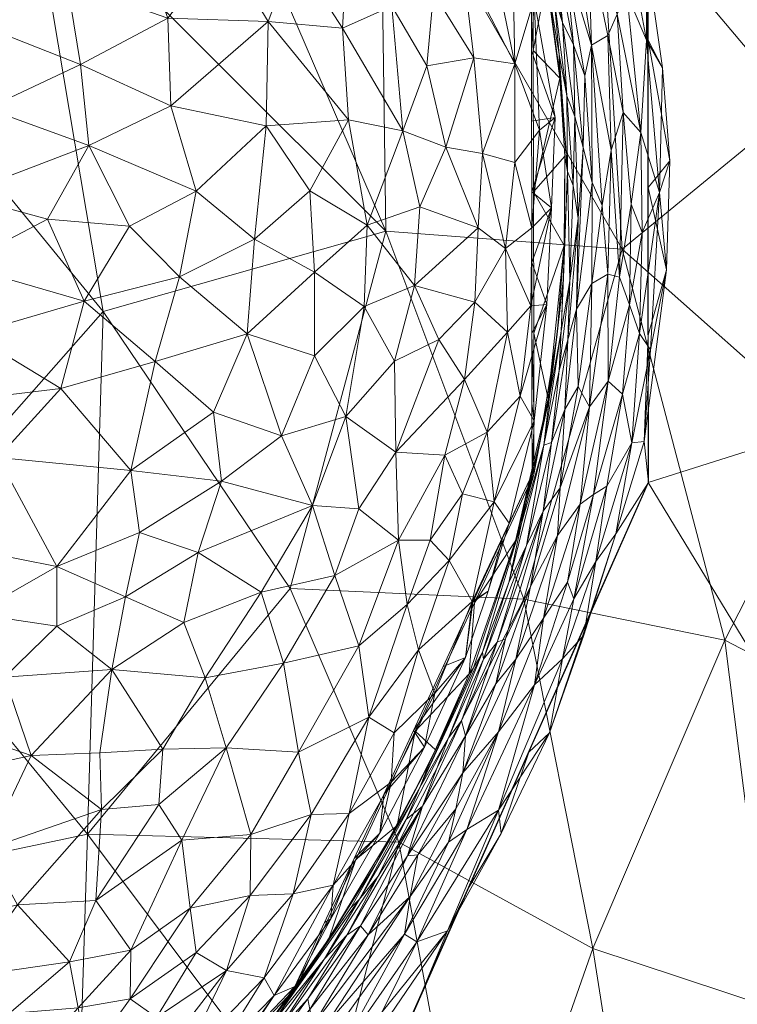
# Model space of a CAD drawing. Header units: millimetres. Extents: x -175 to 175, y 0 to 250.
# Tile 88 of 96: x 120 to 151, y 104 to 147. Entities that reach past the tile are written whole.
import ezdxf

# ---------------------------------------------------------------- set-up
doc = ezdxf.new("R2010")
doc.units = ezdxf.units.MM
doc.layers.add('A-GENM', color=13, linetype='Continuous')

# ---------------------------------------------------------------- blocks, each defined once
blk = doc.blocks.new('MODEL_CLU033I0-1CAAULW00 - MODEL_CLU033I0-1CAAULW00-469415-Preview')
at = {"layer": 'A-GENM', "lineweight": 9}
mesh = blk.add_polyface(dxfattribs=at)
corners = [(-170, 0), (-170, -89.378, -3.399), (-169.657, -134.057, -5.099), (-165.685, -156.003, -5.933), (-156.951, -176.519, -6.714), (-143.78, -194.518, -7.398), (-127.168, -209.424, -7.965), (-108.218, -221.244, -8.415), (-87.785, -230.282, -8.759), (-66.438, -236.895, -9.01), (-44.542, -241.387, -9.181), (0, -244.823, -9.312), (44.542, -241.387, -9.181), (66.438, -236.895, -9.01), (87.786, -230.282, -8.759), (108.218, -221.244, -8.415), (127.168, -209.424, -7.965), (143.78, -194.518, -7.398), (156.951, -176.519, -6.714), (165.685, -156.004, -5.933), (169.657, -134.057, -5.099), (170, -89.377, -3.399), (170, 0), (0, -231.834, -8.818), (-25.468, -230.46, -8.765), (-50.631, -226.297, -8.607), (-75.118, -219.169, -8.336), (-98.385, -208.733, -7.939), (-119.508, -194.453, -7.396), (-136.767, -175.695, -6.682), (-147.137, -152.419, -5.797), (-147.165, -126.945, -4.828), (-136.823, -103.657, -3.943), (-119.547, -84.914, -3.23), (-98.39, -70.685, -2.688), (-75.086, -60.33, -2.295), (-50.572, -53.294, -2.027), (-25.397, -49.21, -1.872), (0.073, -47.874, -1.821), (25.533, -49.225, -1.872), (50.696, -53.322, -2.028), (75.196, -60.37, -2.296), (98.484, -70.737, -2.69), (119.623, -84.977, -3.232), (136.872, -103.731, -3.945), (147.183, -127.022, -4.831), (147.122, -152.487, -5.8), (136.735, -175.744, -6.684), (119.47, -194.485, -7.397), (98.351, -208.753, -7.94), (75.09, -219.18, -8.336), (50.612, -226.302, -8.607), (25.459, -230.461, -8.765), (137.5, -31.987, -1.217), (136.445, -37.968, -1.444), (133.403, -43.231, -1.644), (128.75, -47.132, -1.793), (123.035, -49.21, -1.872), (116.959, -49.209, -1.872), (111.248, -47.131, -1.793), (106.591, -43.224, -1.644), (103.555, -37.967, -1.444), (102.5, -31.987, -1.217), (103.555, -26.006, -0.989), (106.597, -20.744, -0.789), (111.25, -16.843, -0.641), (116.965, -14.765, -0.562), (123.041, -14.766, -0.562), (128.752, -16.844, -0.641), (133.409, -20.751, -0.789), (136.445, -26.008, -0.989)]
mesh.append_faces([[corners[k] for k in face] for face in [(13, 51, 12), (23, 11, 52), (5, 29, 4), (3, 30, 2), (31, 2, 30), (33, 1, 32), (47, 18, 46), (45, 21, 44), (44, 21, 43), (60, 42, 59), (63, 40, 62), (64, 40, 63), (69, 22, 68), (67, 22, 66)]], dxfattribs={"vtx0": -1, "vtx1": -1})
mesh.append_faces([[corners[k] for k in face] for face in [(0, 38, 65), (56, 43, 21)]], dxfattribs={"vtx0": -1, "vtx1": -1, "vtx2": -1})
mesh.append_faces([[corners[k] for k in face] for face in [(27, 7, 8), (26, 8, 9, 25), (25, 9, 10), (27, 6, 7), (8, 26, 27), (24, 10, 11), (10, 24, 25), (33, 0, 1), (31, 1, 2), (65, 38, 39), (64, 39, 40), (49, 14, 15), (60, 41, 42), (58, 42, 43, 57), (47, 17, 18), (17, 47, 48), (46, 18, 19), (45, 20, 21), (20, 45, 46), (46, 19, 20), (21, 54, 55), (22, 70, 53), (66, 22, 0)]], dxfattribs={"vtx0": -1, "vtx2": -1})
mesh.append_faces([[corners[k] for k in face] for face in [(27, 28, 6), (11, 12, 52), (23, 24, 11), (51, 52, 12), (50, 51, 13), (13, 14, 50), (3, 4, 30), (29, 30, 4), (31, 32, 1), (34, 35, 0), (33, 34, 0), (36, 37, 0), (37, 38, 0), (35, 36, 0), (15, 16, 49), (56, 57, 43), (49, 50, 14), (60, 61, 41), (58, 59, 42), (65, 66, 0), (64, 65, 39), (61, 62, 41), (55, 56, 21), (53, 54, 22), (67, 68, 22), (69, 70, 22), (21, 22, 54), (40, 41, 62)]], dxfattribs={"vtx1": -1, "vtx2": -1})
mesh.append_faces([[corners[k] for k in face] for face in [(5, 6, 28, 29), (48, 49, 16, 17)]], dxfattribs={"vtx1": -1, "vtx3": -1})
mesh = blk.add_polyface(dxfattribs=at)
corners = [(-157.403, -84.386, -50.695), (-159.008, -100.139, -46.6), (-162.6, -89.089, -41.088), (-170.214, -84.426, -23.164), (-170.029, -68.666, -25.052), (-166.535, -78.535, -33.609), (-164.014, -111.143, -36.31), (-162.511, -130.108, -36.764), (-168.331, -122.247, -25.699), (-170.921, -101.75, -19.805), (-173.991, -97.8, -8.62), (-157.467, -60.648, -52.849), (-148.44, -71.335, -64.398), (-173.859, -111.772, -9.131), (-157.919, -116.25, -46.969), (-147.167, -91.615, -64.209), (-144.767, -106.801, -65.779), (-152.48, -104.264, -56.235), (-150.476, -120.13, -57.285), (-166.937, -94.392, -31.229), (-161.623, -75.491, -44.248), (-174.252, -69.857, -7.598), (-168.533, -144.104, -19.366), (-173.255, -125.721, -9.615), (-146.039, -137.021, -58.811), (-141.797, -121.895, -67.168), (-155.053, -129.051, -49.247), (-164.678, -64.091, -39.244), (-174.123, -83.829, -8.109), (-166.614, -135.252, -27.12)]
mesh.append_faces([[corners[k] for k in face] for face in [(0, 1, 2), (3, 4, 5), (6, 7, 8), (9, 10, 3), (0, 11, 12), (8, 13, 9), (6, 1, 14), (15, 16, 17), (17, 16, 18), (1, 0, 17), (0, 12, 15), (0, 15, 17), (19, 5, 2), (20, 11, 0), (3, 21, 4), (22, 23, 8), (24, 18, 25), (26, 14, 18), (18, 14, 17), (17, 14, 1), (14, 7, 6), (1, 6, 2), (9, 6, 8), (2, 6, 19), (7, 14, 26), (19, 3, 5), (20, 0, 2), (20, 5, 27), (9, 3, 19), (9, 19, 6), (5, 20, 2), (24, 26, 18), (8, 7, 29)]], dxfattribs={"vtx0": -1, "vtx1": -1, "vtx2": -1})
mesh.append_faces([[corners[k] for k in face] for face in [(3, 28, 21), (9, 13, 10)]], dxfattribs={"vtx0": -1, "vtx2": -1})
mesh.append_faces([[corners[k] for k in face] for face in [(10, 28, 3), (23, 13, 8)]], dxfattribs={"vtx1": -1, "vtx2": -1})
mesh = blk.add_polyface(dxfattribs=at)
corners = [(-144.767, -106.801, -65.779), (-147.167, -91.615, -64.209), (-139.826, -92.709, -72.289), (-112.84, -75.878, -95.107), (-125.321, -89.605, -85.527), (-126.432, -76.413, -85.503), (-122.931, -111.745, -85.563), (-113.635, -123.041, -90.337), (-123.609, -134.334, -80.809), (-131.689, -122.357, -76.826), (-136.392, -111.394, -74.168), (-133.724, -83.537, -78.864), (-133.037, -98.244, -78.432), (-137.993, -63.855, -76.331), (-140.856, -79.354, -72.273), (-148.44, -71.335, -64.398), (-122.554, -99.792, -87.007), (-113.71, -109.806, -92.244), (-109.48, -97.223, -96.06), (-135.819, -137.807, -69.365), (-116.399, -90.608, -91.987), (-107.946, -84.288, -97.67), (-102.798, -131.953, -95.173), (-109.599, -137.997, -89.655), (-104.37, -106.568, -98.237), (-117.531, -64.58, -92.668), (-141.797, -121.895, -67.168), (-150.476, -120.13, -57.285), (-146.039, -137.021, -58.811), (-116.56, -142.928, -83.606), (-104.495, -119.294, -96.537)]
mesh.append_faces([[corners[k] for k in face] for face in [(0, 1, 2), (3, 4, 5), (6, 7, 8), (6, 9, 10), (2, 11, 12), (13, 14, 15), (14, 1, 15), (4, 16, 12), (17, 16, 18), (8, 19, 9), (18, 20, 21), (7, 22, 23), (17, 18, 24), (3, 21, 20), (4, 3, 20), (5, 25, 3), (7, 6, 17), (17, 6, 16), (11, 13, 5), (2, 1, 14), (11, 2, 14), (10, 0, 2), (10, 2, 12), (0, 26, 27), (19, 28, 26), (9, 19, 26), (13, 11, 14), (11, 5, 4), (10, 9, 26), (8, 9, 6), (16, 4, 20), (11, 4, 12), (16, 20, 18), (12, 16, 6), (7, 29, 8), (17, 30, 7), (0, 10, 26), (6, 10, 12)]], dxfattribs={"vtx0": -1, "vtx1": -1, "vtx2": -1})
mesh = blk.add_polyface(dxfattribs=at)
corners = [(-119.545, -103.996, -52.208), (-117.68, -105.582, -58.029), (-115.524, -102.754, -57.426), (-122.517, -104.245, -46.377), (-122.91, -102.034, -40.573), (-124.772, -104.637, -41.581), (-130.562, -105.539, -22.681), (-128.501, -102.222, -19.525), (-130.993, -104.78, -15.982), (-122.155, -106.224, -50.736), (-116.958, -101.068, -51.986), (-117.353, -99.088, -47.188), (-120.085, -101.558, -46.462), (-124.794, -106.737, -45.789), (-122.139, -99.411, -35.776), (-119.838, -99.327, -41.95), (-126.947, -103.274, -31.121), (-125.913, -103.824, -36.295), (-124.631, -101.34, -33.481), (-128.942, -105.853, -31.306), (-127.017, -101.883, -25.949), (-128.994, -101.934, -14.202), (-129.777, -102.952, -9.397), (-125.557, -98.537, -9.169), (-127.667, -100.745, -9.283), (-133.446, -108.088, -14.698), (-131.887, -105.159, -9.51), (-125.857, -98.804, -17.556), (-123.87, -99.265, -29.358), (-127.618, -106.629, -37.919), (-114.263, -104.572, -62.038), (-115.958, -107.682, -63.412)]
mesh.append_faces([[corners[k] for k in face] for face in [(22, 21, 24)]], dxfattribs={"vtx0": -1, "vtx1": -1})
mesh.append_faces([[corners[k] for k in face] for face in [(0, 1, 2), (3, 4, 5), (6, 7, 8), (0, 9, 1), (10, 0, 2), (11, 12, 10), (5, 13, 3), (14, 4, 15), (16, 17, 18), (6, 19, 20), (8, 21, 22), (25, 8, 26), (6, 20, 7), (21, 8, 7), (20, 27, 7), (16, 19, 17), (28, 18, 14), (14, 18, 4), (5, 4, 17), (12, 4, 3), (12, 11, 15), (4, 12, 15), (12, 3, 0), (29, 5, 17), (20, 18, 28), (4, 18, 17), (18, 20, 16), (20, 19, 16), (30, 2, 1), (31, 30, 1), (12, 0, 10), (9, 0, 3), (13, 9, 3), (19, 29, 17), (27, 21, 7)]], dxfattribs={"vtx0": -1, "vtx1": -1, "vtx2": -1})
mesh.append_faces([[corners[k] for k in face] for face in [(23, 24, 21), (22, 26, 8)]], dxfattribs={"vtx1": -1, "vtx2": -1})
mesh = blk.add_polyface(dxfattribs=at)
corners = [(-134.736, -107.783, -6.219), (-135.054, -107.394, -5.611), (-136.76, -110.815, -6.1), (-136.841, -103.642, -3.942), (-138.49, -107.563, -4.146), (-134.237, -101.338, -3.916), (-135.376, -110.436, -8.631), (-136.308, -112.127, -9.281), (-133.356, -107.229, -9.008), (-130.943, -103.603, -7.773), (-134.679, -108.932, -7.652), (-134.316, -108.57, -8.131), (-135.491, -109.928, -7.184), (-133.176, -106.354, -7.143), (-134.132, -107.381, -6.684), (-130.493, -103.191, -8.92), (-131.955, -105.111, -9.498), (-132.455, -104.625, -6.284), (-131.056, -103.096, -6.624), (-130.584, -100.243, -4.826), (-133.212, -103.481, -4.862), (-132.692, -103.521, -5.225), (-137.412, -112.959, -6.88), (-136.71, -112.373, -7.67), (-132.727, -106.238, -8.382), (-137.171, -107.097, -4.344), (-139.333, -111.953, -4.755), (-136.628, -107.421, -4.627), (-138.54, -111.404, -4.978), (-137.205, -110.86, -5.682), (-137.289, -113.77, -8.246), (-134.523, -110.654, -9.749), (-129.787, -102.242, -8.301), (-130.625, -102.884, -7.119), (-127.73, -100.696, -9.272), (-140.69, -112.788, -4.472), (-133.872, -102.377, -4.191), (-135.662, -104.069, -4.109), (-133.241, -100.796, -3.993), (-132.543, -104.177, -5.794), (-129.81, -100.204, -5.348), (-136.872, -109.058, -5.084), (-138.845, -112.848, -5.313), (-133.43, -102.965, -4.536), (-130.026, -101.366, -6.12), (-139.425, -109.466, -4.163), (-140.813, -111.782, -4.312)]
mesh.append_faces([[corners[k] for k in face] for face in [(0, 1, 2), (3, 4, 5), (6, 7, 8), (9, 10, 11), (12, 13, 14), (15, 8, 16), (17, 14, 18), (19, 20, 21), (22, 14, 0), (23, 10, 12), (13, 12, 10), (24, 6, 8), (25, 26, 27), (27, 26, 28), (29, 2, 1), (30, 6, 11), (31, 8, 7), (15, 32, 24), (8, 15, 24), (9, 24, 32), (11, 6, 24), (9, 33, 13), (26, 25, 35), (4, 35, 25), (25, 36, 37), (37, 4, 25), (37, 38, 5), (36, 25, 27), (39, 40, 21), (1, 39, 21), (17, 0, 14), (21, 41, 1), (41, 42, 29), (27, 20, 43), (41, 21, 20), (17, 18, 44), (13, 18, 14), (44, 39, 17), (39, 1, 0), (39, 0, 17), (22, 0, 2), (9, 11, 24), (30, 11, 10), (38, 37, 36), (4, 37, 5), (41, 29, 1), (9, 13, 10), (18, 13, 33), (14, 22, 12), (41, 20, 27), (41, 27, 28), (36, 27, 43), (35, 4, 46), (45, 46, 4)]], dxfattribs={"vtx0": -1, "vtx1": -1, "vtx2": -1})
mesh.append_faces([[corners[k] for k in face] for face in [(8, 31, 16), (4, 3, 45)]], dxfattribs={"vtx0": -1, "vtx2": -1})
mesh.append_faces([[corners[k] for k in face] for face in [(16, 34, 15)]], dxfattribs={"vtx1": -1, "vtx2": -1})
mesh = blk.add_polyface(dxfattribs=at)
corners = [(-129.954, -109.096, -36.118), (-127.618, -106.629, -37.919), (-128.942, -105.853, -31.306), (-123.459, -115.258, -59.869), (-123.527, -112.813, -57.206), (-126.178, -115.421, -55.239), (-131.823, -109.165, -29.118), (-130.562, -105.539, -22.681), (-127.361, -108.543, -42.711), (-129.985, -111.736, -41.406), (-127.011, -111.491, -48.55), (-123.978, -118.863, -62.137), (-128.017, -118.508, -54.839), (-127.088, -120.891, -58.567), (-128.917, -115.479, -49.684), (-131.398, -119.138, -48.253), (-132.051, -115.292, -41.452), (-134.653, -119.881, -40.33), (-126.005, -113.028, -52.795), (-123.283, -108.877, -52.594), (-124.568, -122.007, -63.419), (-121.601, -120.732, -66.887), (-133.542, -109.539, -21.287), (-127.715, -123.916, -59.567), (-133.615, -122.925, -46.676), (-130.441, -122.209, -53.275), (-124.794, -106.737, -45.789), (-132.592, -112.599, -34.703), (-130.993, -104.78, -15.982), (-133.446, -108.088, -14.698), (-124.772, -104.637, -41.581), (-122.155, -106.224, -50.736)]
mesh.append_faces([[corners[k] for k in face] for face in [(0, 1, 2), (3, 4, 5), (2, 6, 0), (7, 6, 2), (8, 9, 10), (11, 12, 13), (12, 14, 15), (16, 17, 15), (18, 19, 10), (5, 14, 12), (11, 20, 21), (6, 7, 22), (23, 20, 13), (15, 24, 25), (19, 26, 10), (27, 0, 6), (12, 15, 25), (15, 14, 16), (13, 25, 23), (0, 9, 8), (9, 27, 16), (1, 0, 8), (27, 9, 0), (14, 9, 16), (9, 14, 10), (14, 5, 18), (22, 28, 29), (28, 22, 7), (11, 5, 12), (18, 5, 4), (11, 3, 5), (19, 18, 4), (14, 18, 10), (26, 30, 8), (10, 26, 8), (31, 26, 19), (11, 13, 20), (25, 13, 12), (30, 1, 8)]], dxfattribs={"vtx0": -1, "vtx1": -1, "vtx2": -1})
mesh = blk.add_polyface(dxfattribs=at)
corners = [(-110.817, -110.164, -72.531), (-115.182, -113.958, -70.448), (-108.697, -113.795, -77.518), (-119.907, -108.689, -58.475), (-118.56, -111.093, -63.348), (-115.958, -107.682, -63.412), (-110.574, -121.182, -79.56), (-109.085, -117.555, -79.302), (-114.444, -119.069, -74.633), (-113, -108.454, -68.291), (-111.899, -105.838, -66.915), (-123.527, -112.813, -57.206), (-120.488, -115.139, -64.355), (-116.434, -116.546, -70.806), (-119.342, -118.523, -68.484), (-114.263, -104.572, -62.038), (-104.232, -110.302, -79.539), (-114.776, -111.172, -68.62), (-112.717, -116.067, -74.759), (-121.601, -120.732, -66.887), (-118.011, -121.261, -71.747), (-123.978, -118.863, -62.137), (-105.943, -119.707, -83.112), (-103.474, -116.119, -83.638), (-123.459, -115.258, -59.869), (-109.205, -106.484, -70.989), (-105.927, -106.515, -74.742), (-117.68, -105.582, -58.029), (-122.155, -106.224, -50.736), (-123.283, -108.877, -52.594), (-114.19, -121.425, -76.076)]
mesh.append_faces([[corners[k] for k in face] for face in [(0, 1, 2), (3, 4, 5), (6, 7, 8), (9, 10, 5), (4, 11, 12), (13, 12, 14), (10, 15, 5), (2, 16, 0), (9, 17, 0), (1, 18, 2), (12, 1, 4), (7, 18, 8), (19, 20, 14), (14, 20, 8), (3, 11, 4), (14, 12, 21), (8, 18, 13), (22, 7, 6), (2, 7, 23), (12, 24, 21), (2, 18, 7), (13, 18, 1), (12, 13, 1), (8, 13, 14), (12, 11, 24), (9, 25, 10), (0, 26, 25), (3, 5, 27), (1, 0, 17), (28, 3, 27), (11, 3, 29), (17, 5, 4), (25, 9, 0), (5, 17, 9), (4, 1, 17), (28, 29, 3), (21, 19, 14), (6, 8, 30), (20, 30, 8)]], dxfattribs={"vtx0": -1, "vtx1": -1, "vtx2": -1})
mesh = blk.add_polyface(dxfattribs=at)
corners = [(-133.446, -108.088, -14.698), (-134.451, -110.694, -9.762), (-135.564, -111.791, -16.135), (-139.274, -119.376, -15.891), (-139.562, -121.801, -21.603), (-137.94, -117.842, -21.809), (-135.09, -116.795, -33.842), (-132.051, -115.292, -41.452), (-132.592, -112.599, -34.703), (-134.233, -112.646, -27.942), (-134.653, -119.881, -40.33), (-136.18, -116.121, -27.495), (-133.615, -122.925, -46.676), (-136.376, -124.445, -40.348), (-137.238, -119.712, -30.339), (-136.748, -121.665, -35.643), (-131.398, -119.138, -48.253), (-131.823, -109.165, -29.118), (-133.542, -109.539, -21.287), (-136.048, -113.991, -21.875), (-137.015, -116.229, -10.013), (-137.496, -115.502, -16.434), (-135.733, -113.461, -9.887), (-140.254, -122.246, -16.89), (-138.561, -123.569, -30.933), (-138.298, -118.996, -10.138), (-131.887, -105.159, -9.51), (-133.169, -107.927, -9.636), (-137.735, -124.447, -35.614), (-139.58, -121.764, -10.264), (-140.862, -124.531, -10.389), (-141.16, -125.18, -17.041)]
mesh.append_faces([[corners[k] for k in face] for face in [(20, 21, 22)]], dxfattribs={"vtx0": -1, "vtx1": -1})
mesh.append_faces([[corners[k] for k in face] for face in [(0, 1, 2), (3, 4, 5), (6, 7, 8), (6, 8, 9), (6, 10, 7), (11, 6, 9), (12, 10, 13), (6, 11, 14), (13, 10, 15), (10, 12, 16), (6, 14, 15), (9, 8, 17), (18, 19, 9), (21, 2, 22), (23, 4, 3), (18, 9, 17), (9, 19, 11), (19, 5, 11), (4, 14, 5), (21, 5, 19), (14, 4, 24), (5, 14, 11), (15, 14, 24), (21, 3, 5), (21, 19, 2), (19, 18, 2), (0, 2, 18), (15, 24, 28), (6, 15, 10), (29, 23, 3), (31, 4, 23), (20, 3, 21)]], dxfattribs={"vtx0": -1, "vtx1": -1, "vtx2": -1})
mesh.append_faces([[corners[k] for k in face] for face in [(3, 20, 25), (2, 1, 22), (0, 26, 27), (23, 29, 30)]], dxfattribs={"vtx0": -1, "vtx2": -1})
mesh.append_faces([[corners[k] for k in face] for face in [(25, 29, 3), (27, 1, 0)]], dxfattribs={"vtx1": -1, "vtx2": -1})
mesh = blk.add_polyface(dxfattribs=at)
corners = [(-142.01, -115.291, -4.385), (-140.813, -111.782, -4.312), (-139.425, -109.466, -4.163), (-141.444, -119.309, -5.787), (-140.574, -118.236, -6.162), (-139.147, -114.393, -5.735), (-138.53, -115.915, -7.689), (-139.095, -116.641, -7.205), (-140.047, -119.309, -7.659), (-142.25, -118.204, -4.978), (-140.69, -112.788, -4.472), (-143.458, -119.327, -4.742), (-139.333, -111.953, -4.755), (-144.594, -121.115, -4.607), (-142.894, -116.118, -4.472), (-137.412, -112.959, -6.88), (-136.76, -110.815, -6.1), (-139.267, -115.989, -6.464), (-134.523, -110.654, -9.749), (-136.308, -112.127, -9.281), (-137.091, -116.196, -10), (-137.732, -114.851, -8.901), (-135.376, -110.436, -8.631), (-137.289, -113.77, -8.246), (-139.998, -119.612, -8.134), (-138.845, -112.848, -5.313), (-140.69, -116.163, -5.272), (-140.63, -120.046, -7.095), (-136.71, -112.373, -7.67), (-135.491, -109.928, -7.184), (-141.689, -125.164, -8.987), (-139.62, -118.939, -8.561), (-137.977, -115.393, -9.365), (-139.425, -118.672, -9.403), (-139.659, -121.739, -10.25), (-140.999, -120.183, -6.628), (-142.638, -121.08, -5.454), (-142.073, -122.444, -6.367), (-143.678, -122.63, -5.214), (-144.905, -123.523, -4.886), (-144.386, -120.345, -4.656), (-138.54, -111.404, -4.978), (-143.954, -121.92, -4.971), (-137.205, -110.86, -5.682), (-134.679, -108.932, -7.652), (-141.912, -124.215, -7.448), (-141.137, -122.615, -8.032), (-136.872, -109.058, -5.084)]
mesh.append_faces([[corners[k] for k in face] for face in [(0, 1, 2), (13, 14, 0), (18, 19, 20), (20, 33, 34)]], dxfattribs={"vtx0": -1, "vtx1": -1})
mesh.append_faces([[corners[k] for k in face] for face in [(3, 4, 5), (6, 7, 8), (9, 10, 11), (10, 9, 12), (6, 15, 7), (16, 17, 15), (21, 22, 23), (6, 8, 24), (25, 26, 5), (17, 27, 7), (28, 29, 15), (24, 30, 31), (6, 24, 23), (32, 19, 21), (30, 33, 31), (5, 17, 16), (17, 4, 35), (3, 5, 26), (21, 31, 33), (31, 21, 23), (21, 19, 22), (21, 33, 32), (36, 3, 26), (4, 3, 37), (9, 38, 36), (39, 11, 40), (9, 36, 26), (12, 9, 26), (26, 25, 41), (14, 11, 10), (0, 14, 1), (40, 11, 14), (42, 9, 11), (1, 14, 10), (5, 16, 43), (35, 4, 37), (5, 4, 17), (17, 35, 27), (28, 15, 6), (6, 23, 28), (23, 44, 28), (17, 7, 15), (27, 45, 8), (27, 8, 7), (24, 8, 46), (24, 31, 23), (43, 25, 5), (41, 25, 47), (26, 41, 12), (33, 20, 32), (20, 19, 32), (9, 42, 38), (13, 40, 14)]], dxfattribs={"vtx0": -1, "vtx1": -1, "vtx2": -1})
mesh = blk.add_polyface(dxfattribs=at)
corners = [(-143.361, -126.713, -6.438), (-144.634, -130.213, -6.063), (-144.134, -131.087, -6.715), (-143.678, -122.63, -5.214), (-144.222, -126.008, -5.567), (-142.638, -121.08, -5.454), (-144.795, -126.416, -5.323), (-141.426, -124.424, -9.759), (-142.227, -127.281, -10.501), (-139.659, -121.739, -10.25), (-142.842, -130.557, -10.244), (-142.474, -128.641, -9.68), (-143.248, -124.652, -5.959), (-141.444, -119.309, -5.787), (-142.632, -125.707, -6.994), (-142.073, -122.444, -6.367), (-145.772, -124.726, -4.816), (-146.997, -128.717, -4.925), (-146.453, -128.652, -5.007), (-141.689, -125.164, -8.987), (-141.137, -122.615, -8.032), (-142.655, -128.558, -8.463), (-140.63, -120.046, -7.095), (-140.999, -120.183, -6.628), (-141.912, -124.215, -7.448), (-139.425, -118.672, -9.403), (-142.903, -130.661, -9.217), (-143.556, -130.092, -7.221), (-142.992, -128.668, -7.673), (-143.318, -131.774, -8.308), (-143.399, -133.48, -8.837), (-143.233, -133.357, -9.945), (-142.218, -133.389, -10.745), (-145.431, -131.325, -5.683), (-146.051, -130.757, -5.32), (-143.458, -119.327, -4.742), (-144.905, -123.523, -4.886), (-143.954, -121.92, -4.971), (-147.178, -126.94, -4.828), (-144.594, -121.115, -4.607), (-144.386, -120.345, -4.656), (-145.371, -126.776, -5.13), (-143.687, -133.101, -7.904), (-140.047, -119.309, -7.659), (-146.784, -133.375, -5.288), (-139.998, -119.612, -8.134), (-147.172, -133.311, -5.07), (-147.267, -132.674, -5.126)]
mesh.append_faces([[corners[k] for k in face] for face in [(38, 16, 39), (46, 17, 38)]], dxfattribs={"vtx0": -1, "vtx1": -1})
mesh.append_faces([[corners[k] for k in face] for face in [(0, 1, 2), (3, 4, 5), (4, 3, 6), (10, 7, 11), (5, 12, 13), (14, 15, 0), (16, 17, 18), (12, 15, 13), (19, 20, 21), (22, 23, 14), (21, 20, 24), (24, 22, 14), (9, 25, 7), (25, 19, 7), (21, 26, 19), (11, 19, 26), (27, 28, 14), (29, 30, 21), (11, 26, 31), (21, 30, 26), (19, 11, 7), (11, 31, 10), (7, 10, 8), (1, 12, 4), (0, 15, 12), (33, 1, 4), (6, 34, 33), (12, 5, 4), (35, 36, 37), (17, 16, 38), (3, 37, 6), (39, 16, 40), (34, 6, 41), (33, 4, 6), (21, 28, 29), (29, 28, 42), (27, 42, 28), (1, 0, 12), (27, 0, 2), (14, 28, 24), (21, 24, 28), (43, 24, 20), (0, 27, 14), (44, 34, 18), (18, 34, 41), (14, 23, 15), (19, 45, 20), (18, 36, 16), (41, 6, 37), (41, 37, 36), (18, 17, 47), (36, 18, 41), (36, 40, 16)]], dxfattribs={"vtx0": -1, "vtx1": -1, "vtx2": -1})
mesh.append_faces([[corners[k] for k in face] for face in [(7, 8, 9)]], dxfattribs={"vtx0": -1, "vtx2": -1})
mesh.append_faces([[corners[k] for k in face] for face in [(32, 8, 10)]], dxfattribs={"vtx1": -1, "vtx2": -1})
mesh = blk.add_polyface(dxfattribs=at)
corners = [(-117.187, -130.45, -75.924), (-121.769, -131, -70.908), (-117.899, -133.347, -75.671), (-109.434, -136.381, -83.565), (-113.214, -134.945, -80.334), (-113.633, -137.782, -80.035), (-114.693, -123.861, -76.569), (-118.393, -123.941, -72.567), (-115.307, -127.99, -77.266), (-114.006, -132.165, -79.342), (-114.19, -121.425, -76.076), (-110.574, -121.182, -79.56), (-109.999, -124.69, -81.335), (-119.057, -128.016, -73.286), (-124.799, -127.454, -65.848), (-122.79, -134.778, -70.325), (-111.322, -127.915, -81.009), (-106.102, -126.711, -85.105), (-110.718, -130.482, -82.026), (-105.223, -122.824, -84.801), (-109.87, -133.021, -83.047), (-105.619, -134.505, -86.415), (-117.415, -136.335, -76.424), (-121.603, -123.308, -68.322), (-121.191, -138.317, -72.424), (-103.325, -129.516, -87.654), (-105.943, -119.707, -83.112), (-118.011, -121.261, -71.747), (-121.601, -120.732, -66.887), (-124.568, -122.007, -63.419)]
mesh.append_faces([[corners[k] for k in face] for face in [(0, 1, 2), (3, 4, 5), (6, 7, 8), (0, 2, 9), (7, 6, 10), (9, 2, 4), (11, 6, 12), (1, 13, 14), (2, 1, 15), (16, 17, 12), (17, 16, 18), (12, 6, 8), (17, 19, 12), (6, 11, 10), (12, 19, 11), (20, 4, 3), (20, 3, 21), (9, 4, 20), (22, 4, 2), (20, 18, 9), (0, 8, 13), (9, 18, 8), (1, 0, 13), (14, 13, 23), (15, 24, 22), (25, 18, 20), (18, 16, 8), (8, 0, 9), (8, 16, 12), (19, 26, 11), (4, 22, 5), (22, 2, 15), (7, 27, 23), (27, 7, 10), (23, 13, 7), (8, 7, 13), (28, 29, 23), (27, 28, 23)]], dxfattribs={"vtx0": -1, "vtx1": -1, "vtx2": -1})
mesh = blk.add_polyface(dxfattribs=at)
corners = [(-132.747, -136.031, -55.192), (-132.742, -132.412, -54.351), (-134.886, -134.55, -50.359), (-133.615, -122.925, -46.676), (-134.664, -125.807, -46.476), (-132.657, -125.942, -51.35), (-125.852, -132.167, -65.842), (-121.769, -131, -70.908), (-124.799, -127.454, -65.848), (-136.203, -132.189, -46.331), (-134.089, -129.787, -50.394), (-136.252, -128.255, -44.004), (-135.014, -138.065, -50.635), (-129.827, -133.359, -59.986), (-130.141, -137.457, -60.076), (-124.747, -138.019, -68.08), (-122.79, -134.778, -70.325), (-126.903, -135.826, -64.97), (-131.316, -128.962, -55.801), (-128.381, -129.982, -61.384), (-130.441, -122.209, -53.275), (-136.376, -124.445, -40.348), (-136.748, -121.665, -35.643), (-137.735, -124.447, -35.614), (-125.181, -124.783, -64.081), (-121.603, -123.308, -68.322), (-124.568, -122.007, -63.419), (-128.726, -126.993, -59.551), (-127.715, -123.916, -59.567), (-137.062, -135.458, -45.127), (-138.115, -133.126, -41.236)]
mesh.append_faces([[corners[k] for k in face] for face in [(0, 1, 2), (3, 4, 5), (6, 7, 8), (9, 10, 11), (12, 0, 2), (13, 0, 14), (15, 16, 17), (18, 13, 19), (20, 3, 5), (9, 2, 10), (1, 0, 13), (21, 22, 23), (7, 6, 16), (24, 25, 26), (19, 27, 18), (16, 6, 17), (13, 17, 6), (19, 13, 6), (1, 13, 18), (10, 1, 18), (1, 10, 2), (5, 10, 18), (27, 5, 18), (20, 5, 28), (4, 10, 5), (11, 4, 21), (29, 2, 9), (2, 29, 12), (11, 30, 9), (13, 14, 17), (6, 8, 19), (8, 24, 27), (8, 27, 19), (5, 27, 28), (24, 26, 28), (27, 24, 28), (25, 24, 8), (21, 4, 3), (10, 4, 11)]], dxfattribs={"vtx0": -1, "vtx1": -1, "vtx2": -1})
mesh = blk.add_polyface(dxfattribs=at)
corners = [(-139.676, -134.727, -36.505), (-141.084, -133.444, -29.658), (-140.992, -137.052, -31.712), (-142.233, -129.603, -16.877), (-141.16, -125.18, -17.041), (-142.144, -127.299, -10.515), (-138.377, -128.117, -37.088), (-136.252, -128.255, -44.004), (-136.376, -124.445, -40.348), (-137.062, -135.458, -45.127), (-138.115, -133.126, -41.236), (-139.218, -131.386, -36.491), (-140.51, -126.103, -24.483), (-140.198, -129.122, -30.397), (-141.625, -130.671, -23.919), (-139.82, -137.941, -36.797), (-142.779, -134.626, -18.898), (-142.14, -130.348, -10.636), (-136.203, -132.189, -46.331), (-139.136, -126.447, -32.297), (-137.735, -124.447, -35.614), (-138.561, -123.569, -30.933), (-139.562, -121.801, -21.603), (-142.091, -134.57, -24.469), (-140.254, -122.246, -16.89), (-140.862, -124.531, -10.389), (-142.137, -133.398, -10.758), (-142.136, -137.94, -25.681), (-142.986, -138.813, -19.173), (-142.133, -136.448, -10.88)]
mesh.append_faces([[corners[k] for k in face] for face in [(26, 3, 17)]], dxfattribs={"vtx0": -1, "vtx1": -1})
mesh.append_faces([[corners[k] for k in face] for face in [(0, 1, 2), (3, 4, 5), (6, 7, 8), (9, 10, 0), (10, 11, 0), (3, 12, 4), (13, 14, 1), (0, 2, 15), (11, 1, 0), (14, 3, 16), (6, 11, 7), (13, 12, 14), (10, 9, 18), (15, 9, 0), (10, 7, 11), (13, 11, 6), (11, 13, 1), (19, 6, 20), (12, 21, 22), (12, 13, 19), (12, 22, 4), (23, 14, 16), (1, 23, 2), (24, 25, 4), (3, 14, 12), (3, 26, 16), (23, 27, 2), (28, 16, 29), (19, 20, 21), (6, 8, 20), (12, 19, 21), (6, 19, 13), (14, 23, 1), (28, 23, 16)]], dxfattribs={"vtx0": -1, "vtx1": -1, "vtx2": -1})
mesh.append_faces([[corners[k] for k in face] for face in [(3, 5, 17), (16, 26, 29)]], dxfattribs={"vtx0": -1, "vtx2": -1})
mesh.append_faces([[corners[k] for k in face] for face in [(25, 5, 4)]], dxfattribs={"vtx1": -1, "vtx2": -1})
mesh = blk.add_polyface(dxfattribs=at)
corners = [(-164.428, -158.349, -20.237), (-168.533, -144.104, -19.366), (-163.47, -148.01, -28.444), (-155.053, -129.051, -49.247), (-146.039, -137.021, -58.811), (-153.543, -143.171, -47.029), (-156.46, -153.942, -37.642), (-156.433, -173.106, -23.594), (-149.936, -168.941, -37.729), (-144.735, -181.895, -33.927), (-162.511, -130.108, -36.764), (-141.704, -174.148, -44.827), (-169.04, -153.13, -10.578), (-166.614, -135.252, -27.12), (-168.331, -122.247, -25.699), (-135.29, -188.767, -39.619), (-135.819, -137.807, -69.365), (-135.581, -155.226, -63.042), (-145.047, -153.257, -53.659), (-137.694, -168.006, -53.863), (-127.216, -157.749, -69.672), (-126.815, -176.375, -59.463), (-120.43, -153.168, -77.192), (-132.465, -182.747, -48.69), (-147.965, -187.036, -23.153), (-158.378, -178.609, -11.514), (-165.43, -166.591, -11.057), (-172.651, -139.67, -10.099), (-173.255, -125.721, -9.615)]
mesh.append_faces([[corners[k] for k in face] for face in [(12, 0, 26)]], dxfattribs={"vtx0": -1, "vtx1": -1})
mesh.append_faces([[corners[k] for k in face] for face in [(0, 1, 2), (3, 4, 5), (6, 7, 2), (8, 9, 7), (2, 10, 6), (11, 9, 8), (12, 1, 0), (13, 1, 14), (10, 5, 6), (11, 15, 9), (4, 16, 17), (18, 5, 4), (11, 18, 19), (17, 20, 21), (22, 20, 16), (21, 23, 19), (7, 9, 24), (24, 25, 7), (18, 6, 5), (18, 4, 17), (1, 13, 2), (17, 21, 19), (6, 18, 8), (11, 19, 23), (17, 19, 18), (11, 23, 15), (18, 11, 8), (10, 3, 5), (2, 7, 0), (7, 26, 0), (10, 2, 13), (7, 6, 8), (16, 20, 17)]], dxfattribs={"vtx0": -1, "vtx1": -1, "vtx2": -1})
mesh.append_faces([[corners[k] for k in face] for face in [(27, 28, 1), (12, 27, 1), (25, 26, 7)]], dxfattribs={"vtx1": -1, "vtx2": -1})
mesh = blk.add_polyface(dxfattribs=at)
corners = [(-85.844, -161.255, -96.043), (-94.723, -147.039, -95.878), (-84.715, -146.822, -101.087), (-108.36, -149.23, -87.133), (-97.304, -161.948, -89.311), (-126.815, -176.375, -59.463), (-121.603, -189.235, -54.351), (-132.465, -182.747, -48.69), (-76.402, -152.497, -103.551), (-67.613, -141.813, -109.833), (-65.678, -157.604, -106.849), (-76.661, -183.07, -90.858), (-89.747, -175.588, -87.643), (-82.065, -172.101, -93.658), (-116.56, -142.928, -83.606), (-120.43, -153.168, -77.192), (-123.609, -134.334, -80.809), (-109.56, -167.368, -78.921), (-120.865, -168.868, -69.448), (-99.504, -182.677, -77.363), (-102.798, -131.953, -95.173), (-77.443, -136.934, -106.641), (-67.478, -124.772, -112.356), (-88.821, -130.006, -102.82), (-74.463, -168.532, -99.059), (-64.321, -180.489, -98.031), (-108.58, -181.235, -71.708), (-115.187, -184.847, -63.832), (-127.216, -157.749, -69.672), (-109.599, -137.997, -89.655), (-135.819, -137.807, -69.365), (-113.635, -123.041, -90.337)]
mesh.append_faces([[corners[k] for k in face] for face in [(0, 1, 2), (3, 1, 4), (5, 6, 7), (8, 9, 10), (11, 12, 13), (13, 12, 0), (14, 15, 16), (15, 17, 18), (17, 4, 19), (3, 20, 1), (21, 22, 9), (8, 21, 9), (23, 1, 20), (21, 8, 2), (2, 23, 21), (0, 12, 4), (15, 3, 17), (24, 0, 8), (10, 24, 8), (11, 24, 25), (0, 4, 1), (17, 26, 18), (19, 4, 12), (3, 4, 17), (5, 18, 27), (28, 15, 18), (14, 29, 3), (0, 2, 8), (23, 2, 1), (18, 26, 27), (17, 19, 26), (15, 30, 16), (0, 24, 13), (11, 13, 24), (3, 15, 14), (31, 29, 14), (20, 3, 29), (5, 28, 18)]], dxfattribs={"vtx0": -1, "vtx1": -1, "vtx2": -1})
mesh = blk.add_polyface(dxfattribs=at)
corners = [(-144.353, -141.421, -7.662), (-144.141, -138.349, -7.944), (-144.072, -134.438, -7.512), (-143.54, -137.175, -10.435), (-143.558, -141.041, -10.261), (-142.209, -139.497, -10.989), (-145.932, -135.819, -5.85), (-145.427, -135.943, -6.199), (-145.431, -131.325, -5.683), (-147.66, -139.469, -5.391), (-146.784, -133.375, -5.288), (-147.267, -132.674, -5.126), (-146.908, -137.75, -5.517), (-146.843, -142.063, -5.696), (-146.432, -138.964, -5.771), (-143.233, -133.357, -9.945), (-142.842, -130.557, -10.244), (-145.561, -141.3, -6.372), (-145.17, -138.911, -6.626), (-143.504, -135.783, -9.471), (-143.399, -133.48, -8.837), (-143.673, -140.378, -9.352), (-144.634, -130.213, -6.063), (-144.725, -135.538, -6.802), (-143.318, -131.774, -8.308), (-143.687, -133.101, -7.904), (-143.774, -135.654, -8.374), (-143.549, -137.38, -9.976), (-142.903, -130.661, -9.217), (-143.928, -139.775, -8.489), (-144.134, -131.087, -6.715), (-144.746, -139.9, -7.115), (-142.218, -133.389, -10.745), (-146.363, -134.616, -5.537), (-147.165, -139.682, -5.313), (-148.107, -140.833, -5.378), (-147.957, -136.136, -5.205), (-146.08, -142.931, -6.052), (-144.712, -145.836, -6.982), (-143.556, -130.092, -7.221), (-146.051, -130.757, -5.32), (-143.989, -142.752, -8.24), (-143.655, -143.648, -8.941), (-147.172, -133.311, -5.07), (-146.997, -128.717, -4.925), (-146.453, -128.652, -5.007)]
mesh.append_faces([[corners[k] for k in face] for face in [(32, 3, 5), (34, 36, 43)]], dxfattribs={"vtx0": -1, "vtx1": -1})
mesh.append_faces([[corners[k] for k in face] for face in [(0, 1, 2), (3, 4, 5), (6, 7, 8), (9, 10, 11), (12, 13, 14), (15, 3, 16), (7, 17, 18), (19, 20, 21), (7, 22, 8), (23, 7, 18), (24, 25, 26), (27, 4, 3), (20, 24, 26), (28, 19, 15), (26, 1, 29), (20, 19, 28), (21, 4, 27), (21, 20, 26), (23, 2, 30), (2, 31, 0), (32, 16, 3), (22, 7, 23), (8, 33, 6), (34, 35, 36), (6, 14, 37), (10, 9, 12), (36, 35, 9), (7, 6, 17), (18, 38, 31), (23, 18, 31), (2, 23, 31), (23, 30, 22), (25, 2, 1), (25, 39, 2), (30, 2, 39), (14, 6, 33), (17, 6, 37), (12, 14, 33), (13, 37, 14), (12, 33, 10), (9, 13, 12), (33, 40, 10), (8, 40, 33), (29, 21, 26), (0, 41, 1), (29, 1, 41), (25, 1, 26), (21, 29, 42), (27, 15, 19), (15, 27, 3), (21, 27, 19), (43, 36, 44), (10, 45, 11), (9, 11, 36), (44, 36, 11)]], dxfattribs={"vtx0": -1, "vtx1": -1, "vtx2": -1})
mesh = blk.add_polyface(dxfattribs=at)
corners = [(-139.997, -141.152, -36.14), (-140.992, -137.052, -31.712), (-141.402, -140.767, -29.964), (-139.623, -145.291, -36.383), (-139.137, -149.41, -35.698), (-137.881, -148.093, -40.958), (-142.471, -142.163, -23.09), (-143.141, -142.717, -16.41), (-142.242, -147.823, -19.996), (-140.24, -150.689, -29.619), (-141.293, -150.178, -24.065), (-140.317, -153.578, -25.009), (-138.423, -141.434, -41.566), (-137.6, -144.95, -43.23), (-136.56, -142.132, -46.756), (-141.402, -145.033, -28.464), (-142.136, -137.94, -25.681), (-142.986, -138.813, -19.173), (-142.133, -136.448, -10.88), (-142.129, -139.497, -11.002), (-139.82, -137.941, -36.797), (-142.091, -134.57, -24.469), (-142.121, -145.597, -11.245), (-142.125, -142.547, -11.123), (-142.114, -151.696, -11.489), (-142.118, -148.647, -11.367), (-137.062, -135.458, -45.127), (-137.287, -138.851, -44.996), (-136.082, -147.516, -46.373), (-137.476, -151.486, -39.887), (-138.622, -152.912, -34.396), (-141.366, -152.846, -18.192)]
mesh.append_faces([[corners[k] for k in face] for face in [(24, 8, 25)]], dxfattribs={"vtx0": -1, "vtx1": -1})
mesh.append_faces([[corners[k] for k in face] for face in [(0, 1, 2), (3, 4, 5), (6, 7, 8), (9, 10, 11), (12, 13, 14), (15, 4, 3), (15, 2, 6), (6, 16, 17), (2, 1, 16), (20, 1, 0), (6, 2, 16), (15, 0, 2), (16, 21, 17), (17, 7, 6), (6, 8, 15), (8, 7, 22), (19, 7, 17), (12, 20, 0), (26, 20, 27), (5, 28, 13), (13, 12, 3), (5, 4, 29), (13, 3, 5), (15, 3, 0), (30, 29, 4), (9, 30, 4), (10, 8, 31), (4, 15, 9), (10, 15, 8), (15, 10, 9), (8, 24, 31), (12, 14, 27), (20, 12, 27), (12, 0, 3)]], dxfattribs={"vtx0": -1, "vtx1": -1, "vtx2": -1})
mesh.append_faces([[corners[k] for k in face] for face in [(7, 19, 23), (8, 22, 25)]], dxfattribs={"vtx0": -1, "vtx2": -1})
mesh.append_faces([[corners[k] for k in face] for face in [(18, 19, 17), (23, 22, 7)]], dxfattribs={"vtx1": -1, "vtx2": -1})
mesh = blk.add_polyface(dxfattribs=at)
corners = [(-113.954, -144.83, -79.08), (-114.093, -141.307, -79.443), (-118.572, -143.104, -74.928), (-118.265, -146.723, -74.561), (-122.052, -148.535, -69.884), (-117.155, -150.444, -74.608), (-110.018, -143.04, -82.67), (-113.686, -148.166, -78.571), (-107.825, -146.416, -83.751), (-109.434, -136.381, -83.565), (-108.899, -140.076, -83.862), (-104.64, -137.063, -87.125), (-117.415, -136.335, -76.424), (-121.191, -138.317, -72.424), (-117.359, -139.351, -76.489), (-112.304, -151.332, -78.813), (-116.445, -154.303, -73.794), (-111.184, -154.474, -78.565), (-121.225, -153.211, -69.076), (-125.618, -155.313, -62.195), (-124.997, -150.841, -65.315), (-104.728, -142.815, -86.595), (-113.633, -137.782, -80.035), (-122.623, -145.003, -70.101), (-122.982, -141.509, -70.178), (-126.397, -147.006, -64.709), (-109.389, -149.232, -81.859), (-105.476, -148.432, -84.966), (-104.889, -153.562, -83.763), (-105.4, -150.792, -84.348), (-124.747, -138.019, -68.08), (-122.79, -134.778, -70.325)]
mesh.append_faces([[corners[k] for k in face] for face in [(0, 1, 2), (3, 4, 5), (0, 6, 1), (7, 8, 0), (9, 10, 11), (12, 13, 14), (3, 0, 2), (0, 3, 7), (6, 10, 1), (5, 15, 7), (15, 16, 17), (5, 4, 18), (5, 18, 16), (19, 18, 20), (21, 6, 8), (10, 9, 22), (10, 22, 1), (22, 14, 1), (2, 23, 3), (14, 2, 1), (2, 14, 24), (4, 3, 23), (7, 3, 5), (25, 4, 23), (4, 20, 18), (5, 16, 15), (26, 27, 8), (26, 7, 15), (28, 15, 17), (26, 15, 29), (2, 24, 23), (24, 13, 30), (8, 6, 0), (21, 10, 6), (8, 7, 26), (15, 28, 29), (12, 14, 22), (14, 13, 24), (31, 30, 13)]], dxfattribs={"vtx0": -1, "vtx1": -1, "vtx2": -1})
mesh = blk.add_polyface(dxfattribs=at)
corners = [(-136.082, -147.516, -46.373), (-135.762, -150.777, -45.405), (-134.126, -149.648, -50.054), (-135.014, -138.065, -50.635), (-137.062, -135.458, -45.127), (-137.287, -138.851, -44.996), (-126.397, -147.006, -64.709), (-124.997, -150.841, -65.315), (-122.052, -148.535, -69.884), (-127.631, -139.529, -64.076), (-126.532, -143.22, -65.339), (-122.982, -141.509, -70.178), (-130.734, -146.861, -57.923), (-134.214, -142.618, -52.199), (-136.56, -142.132, -46.756), (-127.563, -152.871, -60.624), (-128.759, -150.097, -60.047), (-130.27, -152.998, -55.984), (-131.846, -149.821, -54.721), (-133.236, -152.525, -50.347), (-137.881, -148.093, -40.958), (-137.476, -151.486, -39.887), (-133.949, -146.567, -51.775), (-130.655, -142.346, -59.06), (-132.542, -139.546, -55.834), (-132.747, -136.031, -55.192), (-124.747, -138.019, -68.08), (-126.903, -135.826, -64.97), (-130.141, -137.457, -60.076), (-122.623, -145.003, -70.101), (-137.6, -144.95, -43.23)]
mesh.append_faces([[corners[k] for k in face] for face in [(0, 1, 2), (3, 4, 5), (6, 7, 8), (9, 10, 11), (10, 12, 6), (13, 3, 14), (15, 16, 17), (18, 17, 16), (17, 18, 19), (20, 21, 1), (1, 0, 20), (18, 12, 22), (23, 12, 10), (24, 25, 3), (9, 26, 27), (7, 16, 15), (24, 28, 25), (10, 6, 29), (16, 6, 12), (11, 10, 29), (10, 9, 23), (28, 24, 23), (12, 23, 13), (14, 3, 5), (24, 13, 23), (13, 24, 3), (28, 23, 9), (9, 27, 28), (11, 26, 9), (6, 16, 7), (18, 16, 12), (22, 12, 13), (18, 2, 19), (22, 13, 14), (19, 2, 1), (18, 22, 2), (22, 14, 0), (22, 0, 2), (14, 30, 0)]], dxfattribs={"vtx0": -1, "vtx1": -1, "vtx2": -1})
mesh = blk.add_polyface(dxfattribs=at)
corners = [(-147.158, -146.053, -5.555), (-147.088, -149.718, -5.73), (-147.784, -144.864, -5.541), (-143.322, -145.428, -9.654), (-142.329, -151.408, -9.743), (-142.843, -148.316, -10.301), (-143.587, -149.526, -7.774), (-143.158, -149.917, -8.339), (-143.937, -145.846, -7.95), (-146.08, -142.931, -6.052), (-145.421, -146.25, -6.392), (-145.561, -141.3, -6.372), (-147.089, -146.047, -5.683), (-146.061, -151.594, -5.923), (-146.241, -148.073, -5.929), (-143.328, -144.658, -10.267), (-142.772, -148.679, -10.918), (-143.35, -144.411, -10.719), (-142.628, -151.176, -8.941), (-143.467, -146.816, -8.648), (-143.091, -147.981, -9.249), (-143.655, -143.648, -8.941), (-144.574, -150.355, -6.678), (-145.829, -147.171, -6.126), (-145.155, -151.535, -6.245), (-146.843, -142.063, -5.696), (-142.2, -145.605, -11.233), (-142.191, -151.712, -11.477), (-142.209, -139.497, -10.989), (-143.558, -141.041, -10.261), (-147.66, -139.469, -5.391), (-147.151, -152.424, -5.797), (-148.107, -140.833, -5.378), (-144.712, -145.836, -6.982), (-144.432, -144.518, -7.395), (-145.17, -138.911, -6.626), (-141.866, -152.928, -10.366), (-141.538, -154.046, -10.972), (-143.673, -140.378, -9.352), (-143.989, -142.752, -8.24), (-142.506, -153.596, -8.152), (-143.912, -151.117, -7.114), (-144.353, -141.421, -7.662), (-144.746, -139.9, -7.115), (-142.989, -153.336, -7.604), (-143.928, -139.775, -8.489), (-147.165, -139.682, -5.313)]
mesh.append_faces([[corners[k] for k in face] for face in [(26, 16, 27), (28, 17, 26), (0, 32, 46)]], dxfattribs={"vtx0": -1, "vtx1": -1})
mesh.append_faces([[corners[k] for k in face] for face in [(0, 1, 2), (3, 4, 5), (6, 7, 8), (9, 10, 11), (12, 13, 14), (5, 15, 3), (15, 16, 17), (7, 18, 19), (20, 21, 19), (22, 10, 23), (24, 14, 13), (9, 23, 10), (14, 25, 12), (16, 15, 5), (28, 29, 17), (25, 30, 12), (13, 12, 1), (1, 12, 2), (24, 23, 14), (14, 23, 25), (32, 0, 2), (22, 23, 24), (25, 23, 9), (33, 10, 22), (34, 6, 8), (10, 33, 11), (12, 30, 2), (32, 2, 30), (33, 35, 11), (17, 16, 26), (4, 36, 5), (5, 37, 16), (17, 29, 15), (29, 38, 15), (3, 15, 38), (21, 3, 38), (21, 20, 3), (19, 21, 39), (8, 7, 19), (20, 18, 4), (8, 19, 39), (7, 6, 40), (18, 20, 19), (3, 20, 4), (41, 6, 33), (39, 42, 8), (8, 42, 34), (34, 43, 33), (43, 34, 42), (6, 34, 33), (6, 41, 44), (33, 22, 41), (39, 21, 45)]], dxfattribs={"vtx0": -1, "vtx1": -1, "vtx2": -1})
mesh.append_faces([[corners[k] for k in face] for face in [(1, 0, 31)]], dxfattribs={"vtx0": -1, "vtx2": -1})

msp = doc.modelspace()

# ---------------------------------------------------------------- block references
at = {"layer": 'A-GENM', "lineweight": 9, "rotation": 180}
msp.add_blockref('MODEL_CLU033I0-1CAAULW00 - MODEL_CLU033I0-1CAAULW00-469415-Preview', (0, 0, 850), dxfattribs=at)

doc.saveas('drawing.dxf')
